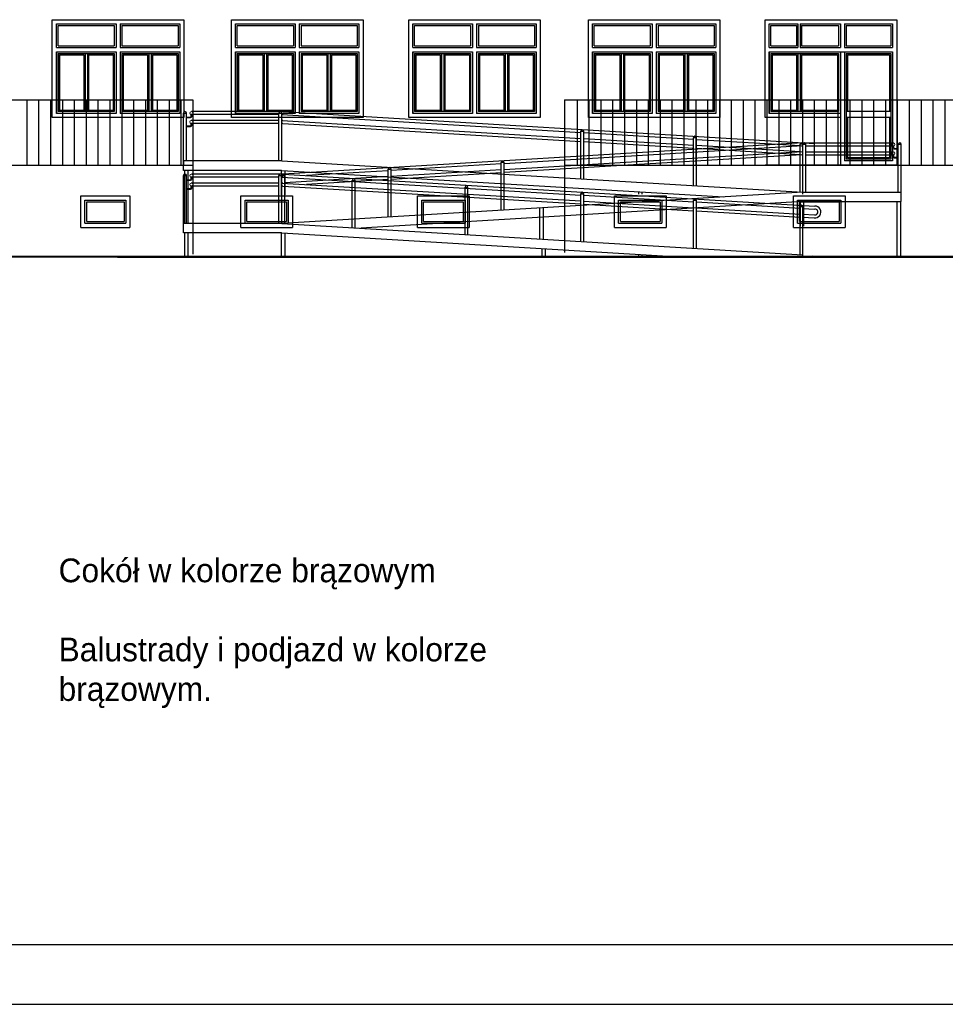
# Model space of a CAD drawing. Header units: centimetres. Extents: x 26734 to 37487, y -41160 to -26520.
# Tile 20 of 23: x 29369 to 30930, y -29490 to -27830. Entities that reach past the tile are written whole.
import ezdxf

# ---------------------------------------------------------------- set-up
doc = ezdxf.new("R2010")
doc.units = ezdxf.units.CM
doc.layers.add('A-KomentNotOdn-T', color=3, linetype='Continuous')
doc.layers.add('Widokowa', color=94, linetype='Continuous')
doc.layers.add('A07 - OKNA', color=5, linetype='Continuous', lineweight=20)
doc.layers.add('Przekrojowa', color=90, linetype='Continuous', lineweight=50)

msp = doc.modelspace()

# ---------------------------------------------------------------- linework, layer by layer
at = {"ltscale": 0.6}
msp.add_line((29645.574, -28067.634), (29645.574, -28074.634), dxfattribs=at)
at = {"layer": 'A07 - OKNA', "color": 1}
for p, q in [((29658.074, -27989.519), (29658.074, -27992.884)), ((29659.574, -27989.519), (29659.574, -27993.384)), ((29657.074, -27993.884), (29650.574, -27993.884)), ((29657.574, -27995.384), (29650.574, -27995.384)), ((29658.074, -28004.509), (29658.074, -28007.874)), ((29659.574, -28004.509), (29659.574, -28008.374)), ((29657.074, -28008.874), (29650.574, -28008.874)), ((29657.574, -28010.374), (29650.574, -28010.374)), ((30842.074, -28042.259), (30842.074, -28046.124)), ((30843.574, -28042.259), (30843.574, -28045.624)), ((30844.074, -28048.124), (30851.074, -28048.124)), ((30844.574, -28046.624), (30851.074, -28046.624)), ((30842.074, -28057.249), (30842.074, -28061.114)), ((30843.574, -28057.249), (30843.574, -28060.614)), ((30844.074, -28063.114), (30851.074, -28063.114)), ((30844.574, -28061.614), (30851.074, -28061.614)), ((29657.074, -28099.364), (29650.574, -28099.364)), ((29657.574, -28100.864), (29650.574, -28100.864)), ((29658.074, -28094.999), (29658.074, -28098.364)), ((29659.574, -28094.999), (29659.574, -28098.864)), ((29657.074, -28114.354), (29650.574, -28114.354)), ((29657.574, -28115.854), (29650.574, -28115.854)), ((29658.074, -28109.989), (29658.074, -28113.354)), ((29659.574, -28109.989), (29659.574, -28113.854))]:
    msp.add_line(p, q, dxfattribs=at)
for centre in [(29658.824, -27987.134), (29658.824, -28002.124), (30842.824, -28039.874), (30842.824, -28054.864), (29658.824, -28092.614), (29658.824, -28107.604)]:
    msp.add_circle(centre, 2.5, dxfattribs=at)
for centre, radius, start, end in [((29657.074, -27992.884), 1, 270, 0), ((29657.574, -27993.384), 2, 270, 0), ((29657.074, -28007.874), 1, 270, 0), ((29657.574, -28008.374), 2, 270, 0), ((30844.074, -28046.124), 2, 180, 270), ((30844.574, -28045.624), 1, 180, 270), ((30844.074, -28061.114), 2, 180, 270), ((30844.574, -28060.614), 1, 180, 270), ((29657.074, -28098.364), 1, 270, 0), ((29657.574, -28098.864), 2, 270, 0), ((29657.074, -28113.354), 1, 270, 0), ((29657.574, -28113.854), 2, 270, 0)]:
    msp.add_arc(centre, radius, start, end, dxfattribs=at)
at = {"layer": 'Przekrojowa'}
for p, q in [((28564.015, -28229.532), (30706.015, -28229.175)), ((29534.035, -28229.354), (30984.945, -28229.354)), ((30267.765, -28229.354), (30237.765, -28229.354)), ((30870.515, -28229.354), (30840.515, -28229.354))]:
    msp.add_line(p, q, dxfattribs=at)
at = {"layer": 'Widokowa', "color": 7}
for p, q in [((29424.324, -27994.634), (29424.324, -27829.634)), ((29424.324, -27829.634), (29646.324, -27829.634)), ((29431.324, -27876.634), (29431.324, -27836.634)), ((29431.324, -27836.634), (29531.824, -27836.634)), ((29434.324, -27873.634), (29434.324, -27839.634)), ((29434.324, -27839.634), (29528.824, -27839.634)), ((29528.824, -27839.634), (29528.824, -27873.634)), ((29531.824, -27836.634), (29531.824, -27876.634)), ((29538.824, -27836.634), (29639.324, -27836.634)), ((29538.824, -27836.634), (29538.824, -27876.634)), ((29541.824, -27839.634), (29636.324, -27839.634)), ((29541.824, -27839.634), (29541.824, -27873.634)), ((29636.324, -27839.634), (29636.324, -27873.634)), ((29639.324, -27836.634), (29639.324, -27876.634)), ((29646.324, -27829.634), (29646.324, -27994.634)), ((29726.324, -27994.634), (29726.324, -27829.634)), ((29726.324, -27829.634), (29948.324, -27829.634)), ((29733.324, -27876.634), (29733.324, -27836.634)), ((29733.324, -27836.634), (29833.824, -27836.634)), ((29736.324, -27873.634), (29736.324, -27839.634)), ((29736.324, -27839.634), (29830.824, -27839.634)), ((29830.824, -27839.634), (29830.824, -27873.634)), ((29833.824, -27836.634), (29833.824, -27876.634)), ((29840.824, -27836.634), (29941.324, -27836.634)), ((29840.824, -27836.634), (29840.824, -27876.634)), ((29843.824, -27839.634), (29938.324, -27839.634)), ((29843.824, -27839.634), (29843.824, -27873.634)), ((29938.324, -27839.634), (29938.324, -27873.634)), ((29941.324, -27836.634), (29941.324, -27876.634)), ((29948.324, -27829.634), (29948.324, -27994.634)), ((30025.324, -27994.634), (30025.324, -27829.634)), ((30025.324, -27829.634), (30247.324, -27829.634)), ((30032.324, -27876.634), (30032.324, -27836.634)), ((30032.324, -27836.634), (30132.824, -27836.634)), ((30035.324, -27873.634), (30035.324, -27839.634)), ((30035.324, -27839.634), (30129.824, -27839.634)), ((30129.824, -27839.634), (30129.824, -27873.634)), ((30132.824, -27836.634), (30132.824, -27876.634)), ((30139.824, -27836.634), (30240.324, -27836.634)), ((30139.824, -27836.634), (30139.824, -27876.634)), ((30142.824, -27839.634), (30237.324, -27839.634)), ((30142.824, -27839.634), (30142.824, -27873.634)), ((30237.324, -27839.634), (30237.324, -27873.634)), ((30240.324, -27836.634), (30240.324, -27876.634)), ((30247.324, -27829.634), (30247.324, -27994.634)), ((30328.324, -27994.634), (30328.324, -27829.634)), ((30328.324, -27829.634), (30550.324, -27829.634)), ((30335.324, -27876.634), (30335.324, -27836.634)), ((30335.324, -27836.634), (30435.824, -27836.634)), ((30338.324, -27873.634), (30338.324, -27839.634)), ((30338.324, -27839.634), (30432.824, -27839.634)), ((30432.824, -27839.634), (30432.824, -27873.634)), ((30435.824, -27836.634), (30435.824, -27876.634)), ((30442.824, -27836.634), (30543.324, -27836.634)), ((30442.824, -27836.634), (30442.824, -27876.634)), ((30445.824, -27839.634), (30540.324, -27839.634)), ((30445.824, -27839.634), (30445.824, -27873.634)), ((30540.324, -27839.634), (30540.324, -27873.634)), ((30543.324, -27836.634), (30543.324, -27876.634)), ((30550.324, -27829.634), (30550.324, -27994.634)), ((30626.324, -27994.634), (30626.324, -27829.634)), ((30626.324, -27829.634), (30848.324, -27829.634)), ((30633.324, -27876.634), (30633.324, -27836.634)), ((30633.324, -27836.634), (30681.574, -27836.634)), ((30636.324, -27873.634), (30636.324, -27839.634)), ((30636.324, -27839.634), (30679.574, -27839.634)), ((30679.574, -27839.634), (30679.574, -27873.634)), ((30681.574, -27836.634), (30681.574, -27876.634)), ((30685.574, -27836.634), (30753.324, -27836.634)), ((30685.574, -27836.634), (30685.574, -27876.634)), ((30687.574, -27839.634), (30750.324, -27839.634)), ((30687.574, -27839.634), (30687.574, -27873.634)), ((30750.324, -27839.634), (30750.324, -27873.634)), ((30753.324, -27836.634), (30753.324, -27876.634)), ((30760.324, -27836.634), (30841.324, -27836.634)), ((30760.324, -27836.634), (30760.324, -27876.634)), ((30763.324, -27839.634), (30838.324, -27839.634)), ((30763.324, -27839.634), (30763.324, -27873.634)), ((30838.324, -27839.634), (30838.324, -27873.634)), ((30841.324, -27836.634), (30841.324, -27876.634)), ((30848.324, -27829.634), (30848.324, -28074.634)), ((29431.324, -27876.634), (29531.824, -27876.634)), ((29431.324, -27987.634), (29431.324, -27883.634)), ((29431.324, -27883.634), (29531.824, -27883.634)), ((29431.324, -27883.634), (29431.324, -27987.634)), ((29431.324, -27883.634), (29531.824, -27883.634)), ((29434.324, -27873.634), (29528.824, -27873.634)), ((29434.324, -27886.634), (29434.324, -27984.634)), ((29434.324, -27886.634), (29479.574, -27886.634)), ((29436.324, -27888.634), (29477.574, -27888.634)), ((29436.324, -27888.634), (29436.324, -27982.634)), ((29477.574, -27888.634), (29477.574, -27982.634)), ((29479.574, -27886.634), (29528.824, -27886.634)), ((29479.574, -27886.634), (29479.574, -27984.634)), ((29483.574, -27886.634), (29483.574, -27984.634)), ((29485.574, -27888.634), (29526.824, -27888.634)), ((29485.574, -27888.634), (29485.574, -27982.634)), ((29526.824, -27888.634), (29526.824, -27982.634)), ((29528.824, -27886.634), (29528.824, -27984.634)), ((29531.824, -27883.634), (29531.824, -27987.634)), ((29531.824, -27883.634), (29531.824, -27987.634)), ((29538.824, -27876.634), (29639.324, -27876.634)), ((29538.824, -27883.634), (29538.824, -27987.634)), ((29538.824, -27883.634), (29639.324, -27883.634)), ((29541.824, -27873.634), (29636.324, -27873.634)), ((29541.824, -27886.634), (29541.824, -27984.634)), ((29541.824, -27886.634), (29587.074, -27886.634)), ((29543.824, -27888.634), (29585.074, -27888.634)), ((29543.824, -27888.634), (29543.824, -27982.634)), ((29585.074, -27888.634), (29585.074, -27982.634)), ((29587.074, -27886.634), (29636.324, -27886.634)), ((29587.074, -27886.634), (29587.074, -27984.634)), ((29591.074, -27886.634), (29591.074, -27984.634)), ((29593.074, -27888.634), (29634.324, -27888.634)), ((29593.074, -27888.634), (29593.074, -27982.634)), ((29634.324, -27888.634), (29634.324, -27982.634)), ((29636.324, -27886.634), (29636.324, -27984.634)), ((29639.324, -27883.634), (29639.324, -27987.634)), ((29733.324, -27876.634), (29833.824, -27876.634)), ((29733.324, -27987.634), (29733.324, -27883.634)), ((29733.324, -27883.634), (29833.824, -27883.634)), ((29733.324, -27883.634), (29733.324, -27987.634)), ((29733.324, -27883.634), (29833.824, -27883.634)), ((29736.324, -27873.634), (29830.824, -27873.634)), ((29736.324, -27886.634), (29736.324, -27984.634)), ((29736.324, -27886.634), (29781.574, -27886.634)), ((29738.324, -27888.634), (29779.574, -27888.634)), ((29738.324, -27888.634), (29738.324, -27982.634)), ((29779.574, -27888.634), (29779.574, -27982.634)), ((29781.574, -27886.634), (29830.824, -27886.634)), ((29781.574, -27886.634), (29781.574, -27984.634)), ((29785.574, -27886.634), (29785.574, -27984.634)), ((29787.574, -27888.634), (29828.824, -27888.634)), ((29787.574, -27888.634), (29787.574, -27982.634)), ((29828.824, -27888.634), (29828.824, -27982.634)), ((29830.824, -27886.634), (29830.824, -27984.634)), ((29833.824, -27883.634), (29833.824, -27987.634)), ((29833.824, -27883.634), (29833.824, -27987.634)), ((29840.824, -27876.634), (29941.324, -27876.634)), ((29840.824, -27883.634), (29840.824, -27987.634)), ((29840.824, -27883.634), (29941.324, -27883.634)), ((29843.824, -27873.634), (29938.324, -27873.634)), ((29843.824, -27886.634), (29843.824, -27984.634)), ((29843.824, -27886.634), (29889.074, -27886.634)), ((29845.824, -27888.634), (29887.074, -27888.634)), ((29845.824, -27888.634), (29845.824, -27982.634)), ((29887.074, -27888.634), (29887.074, -27982.634)), ((29889.074, -27886.634), (29938.324, -27886.634)), ((29889.074, -27886.634), (29889.074, -27984.634)), ((29893.074, -27886.634), (29893.074, -27984.634)), ((29895.074, -27888.634), (29936.324, -27888.634)), ((29895.074, -27888.634), (29895.074, -27982.634)), ((29936.324, -27888.634), (29936.324, -27982.634)), ((29938.324, -27886.634), (29938.324, -27984.634)), ((29941.324, -27883.634), (29941.324, -27987.634)), ((30032.324, -27876.634), (30132.824, -27876.634)), ((30032.324, -27987.634), (30032.324, -27883.634)), ((30032.324, -27883.634), (30132.824, -27883.634)), ((30032.324, -27883.634), (30032.324, -27987.634)), ((30032.324, -27883.634), (30132.824, -27883.634)), ((30035.324, -27873.634), (30129.824, -27873.634)), ((30035.324, -27886.634), (30035.324, -27984.634)), ((30035.324, -27886.634), (30080.574, -27886.634)), ((30037.324, -27888.634), (30078.574, -27888.634)), ((30037.324, -27888.634), (30037.324, -27982.634)), ((30078.574, -27888.634), (30078.574, -27982.634)), ((30080.574, -27886.634), (30129.824, -27886.634)), ((30080.574, -27886.634), (30080.574, -27984.634)), ((30084.574, -27886.634), (30084.574, -27984.634)), ((30086.574, -27888.634), (30127.824, -27888.634)), ((30086.574, -27888.634), (30086.574, -27982.634)), ((30127.824, -27888.634), (30127.824, -27982.634)), ((30129.824, -27886.634), (30129.824, -27984.634)), ((30132.824, -27883.634), (30132.824, -27987.634)), ((30132.824, -27883.634), (30132.824, -27987.634)), ((30139.824, -27876.634), (30240.324, -27876.634)), ((30139.824, -27883.634), (30139.824, -27987.634)), ((30139.824, -27883.634), (30240.324, -27883.634)), ((30142.824, -27873.634), (30237.324, -27873.634)), ((30142.824, -27886.634), (30142.824, -27984.634)), ((30142.824, -27886.634), (30188.074, -27886.634)), ((30144.824, -27888.634), (30186.074, -27888.634)), ((30144.824, -27888.634), (30144.824, -27982.634)), ((30186.074, -27888.634), (30186.074, -27982.634)), ((30188.074, -27886.634), (30237.324, -27886.634)), ((30188.074, -27886.634), (30188.074, -27984.634)), ((30192.074, -27886.634), (30192.074, -27984.634)), ((30194.074, -27888.634), (30235.324, -27888.634)), ((30194.074, -27888.634), (30194.074, -27982.634)), ((30235.324, -27888.634), (30235.324, -27982.634)), ((30237.324, -27886.634), (30237.324, -27984.634)), ((30240.324, -27883.634), (30240.324, -27987.634)), ((30335.324, -27876.634), (30435.824, -27876.634)), ((30335.324, -27987.634), (30335.324, -27883.634)), ((30335.324, -27883.634), (30435.824, -27883.634)), ((30335.324, -27883.634), (30335.324, -27987.634)), ((30335.324, -27883.634), (30435.824, -27883.634)), ((30338.324, -27873.634), (30432.824, -27873.634)), ((30338.324, -27886.634), (30338.324, -27984.634)), ((30338.324, -27886.634), (30383.574, -27886.634)), ((30340.324, -27888.634), (30381.574, -27888.634)), ((30340.324, -27888.634), (30340.324, -27982.634)), ((30381.574, -27888.634), (30381.574, -27982.634)), ((30383.574, -27886.634), (30432.824, -27886.634)), ((30383.574, -27886.634), (30383.574, -27984.634)), ((30387.574, -27886.634), (30387.574, -27984.634)), ((30389.574, -27888.634), (30430.824, -27888.634)), ((30389.574, -27888.634), (30389.574, -27982.634)), ((30430.824, -27888.634), (30430.824, -27982.634)), ((30432.824, -27886.634), (30432.824, -27984.634)), ((30435.824, -27883.634), (30435.824, -27987.634)), ((30435.824, -27883.634), (30435.824, -27987.634)), ((30442.824, -27876.634), (30543.324, -27876.634)), ((30442.824, -27883.634), (30442.824, -27987.634)), ((30442.824, -27883.634), (30543.324, -27883.634)), ((30445.824, -27873.634), (30540.324, -27873.634)), ((30445.824, -27886.634), (30445.824, -27984.634)), ((30445.824, -27886.634), (30491.074, -27886.634)), ((30447.824, -27888.634), (30489.074, -27888.634)), ((30447.824, -27888.634), (30447.824, -27982.634)), ((30489.074, -27888.634), (30489.074, -27982.634)), ((30491.074, -27886.634), (30540.324, -27886.634)), ((30491.074, -27886.634), (30491.074, -27984.634)), ((30495.074, -27886.634), (30495.074, -27984.634)), ((30497.074, -27888.634), (30538.324, -27888.634)), ((30497.074, -27888.634), (30497.074, -27982.634)), ((30538.324, -27888.634), (30538.324, -27982.634)), ((30540.324, -27886.634), (30540.324, -27984.634)), ((30543.324, -27883.634), (30543.324, -27987.634)), ((30633.324, -27876.634), (30681.574, -27876.634)), ((30633.324, -27987.634), (30633.324, -27883.634)), ((30633.324, -27883.634), (30753.324, -27883.634)), ((30633.324, -27883.634), (30633.324, -27987.634)), ((30633.324, -27883.634), (30753.324, -27883.634)), ((30636.324, -27873.634), (30679.574, -27873.634)), ((30636.324, -27886.634), (30636.324, -27984.634)), ((30636.324, -27886.634), (30681.574, -27886.634)), ((30636.324, -27886.634), (30750.324, -27886.634)), ((30638.324, -27888.634), (30679.574, -27888.634)), ((30638.324, -27888.634), (30638.324, -27982.634)), ((30679.574, -27888.634), (30679.574, -27982.634)), ((30681.574, -27886.634), (30681.574, -27984.634)), ((30685.574, -27876.634), (30753.324, -27876.634)), ((30685.574, -27886.634), (30685.574, -27984.634)), ((30687.574, -27873.634), (30750.324, -27873.634)), ((30687.574, -27888.634), (30748.324, -27888.634)), ((30687.574, -27888.634), (30687.574, -27982.634)), ((30721.324, -27883.634), (30841.324, -27883.634)), ((30721.324, -27883.634), (30841.324, -27883.634)), ((30748.324, -27888.634), (30748.324, -27982.634)), ((30750.324, -27886.634), (30750.324, -27984.634)), ((30753.324, -27883.634), (30753.324, -27987.634)), ((30753.324, -27883.634), (30753.324, -28074.634)), ((30760.324, -27876.634), (30841.324, -27876.634)), ((30760.324, -27883.634), (30760.324, -28067.634)), ((30763.324, -27873.634), (30838.324, -27873.634)), ((30763.324, -27886.634), (30763.324, -28064.634)), ((30763.324, -27886.634), (30838.324, -27886.634)), ((30765.324, -27888.634), (30765.324, -27984.634)), ((30765.324, -27888.634), (30836.324, -27888.634)), ((30836.324, -27888.634), (30836.324, -27984.634)), ((30838.324, -27886.634), (30838.324, -28064.634)), ((30841.324, -27883.634), (30841.324, -28067.634)), ((27861.324, -27964.634), (29661.324, -27964.634)), ((29381.324, -27964.634), (29381.324, -28074.634)), ((29401.324, -27964.634), (29401.324, -28074.634)), ((29421.324, -27964.634), (29421.324, -28074.634)), ((29441.324, -27964.634), (29441.324, -28074.634)), ((29461.324, -27964.634), (29461.324, -28074.634)), ((29481.324, -27964.634), (29481.324, -28074.634)), ((29501.324, -27964.634), (29501.324, -28074.634)), ((29521.324, -27964.634), (29521.324, -28074.634)), ((29541.324, -27964.634), (29541.324, -28074.634)), ((29561.324, -27964.634), (29561.324, -28074.634)), ((29581.324, -27964.634), (29581.324, -28074.634)), ((29601.324, -27964.634), (29601.324, -28074.634)), ((29621.324, -27964.634), (29621.324, -28074.634)), ((29641.324, -27964.634), (29641.324, -28074.634)), ((29661.324, -27964.634), (29661.324, -28224.94)), ((30288.324, -27964.634), (32409.324, -27964.634)), ((30288.324, -27964.634), (30288.324, -28222.069)), ((30309.324, -27964.634), (30309.324, -28074.634)), ((30329.324, -27964.634), (30329.324, -28074.634)), ((30349.324, -27964.634), (30349.324, -28074.634)), ((30369.324, -27964.634), (30369.324, -28074.634)), ((30389.324, -27964.634), (30389.324, -28074.634)), ((30409.324, -27964.634), (30409.324, -28074.634)), ((30429.324, -27964.634), (30429.324, -28074.634)), ((30449.324, -27964.634), (30449.324, -28074.634)), ((30469.324, -27964.634), (30469.324, -28074.634)), ((30489.324, -27964.634), (30489.324, -28074.634)), ((30509.324, -27964.634), (30509.324, -28074.634)), ((30529.324, -27964.634), (30529.324, -28074.634)), ((30549.324, -27964.634), (30549.324, -28074.634)), ((30569.324, -27964.634), (30569.324, -28074.634)), ((30589.324, -27964.634), (30589.324, -28074.634)), ((30609.324, -27964.634), (30609.324, -28074.634)), ((30629.324, -27964.634), (30629.324, -28074.634)), ((30649.324, -27964.634), (30649.324, -28074.634)), ((30669.324, -27964.634), (30669.324, -28074.634)), ((30689.324, -27964.634), (30689.324, -28074.634)), ((30709.324, -27964.634), (30709.324, -28074.634)), ((30729.324, -27964.634), (30729.324, -28074.634)), ((30749.324, -27964.634), (30749.324, -28074.634)), ((30769.324, -27964.634), (30769.324, -28074.634)), ((30789.324, -27964.634), (30789.324, -28074.634)), ((30809.324, -27964.634), (30809.324, -28074.634)), ((30829.324, -27964.634), (30829.324, -28074.634)), ((30849.324, -27964.634), (30849.324, -28074.634)), ((30869.324, -27964.634), (30869.324, -28074.634)), ((30889.324, -27964.634), (30889.324, -28074.634)), ((30909.324, -27964.634), (30909.324, -28074.634)), ((30929.324, -27964.634), (30929.324, -28074.634)), ((29531.824, -27987.634), (29431.324, -27987.634)), ((29531.824, -27987.634), (29431.324, -27987.634)), ((29479.574, -27984.634), (29434.324, -27984.634)), ((29477.574, -27982.634), (29436.324, -27982.634)), ((29528.824, -27984.634), (29479.574, -27984.634)), ((29526.824, -27982.634), (29485.574, -27982.634)), ((29639.324, -27987.634), (29538.824, -27987.634)), ((29587.074, -27984.634), (29541.824, -27984.634)), ((29585.074, -27982.634), (29543.824, -27982.634)), ((29636.324, -27984.634), (29587.074, -27984.634)), ((29634.324, -27982.634), (29593.074, -27982.634)), ((29833.824, -27987.634), (29733.324, -27987.634)), ((29833.824, -27987.634), (29733.324, -27987.634)), ((29781.574, -27984.634), (29736.324, -27984.634)), ((29779.574, -27982.634), (29738.324, -27982.634)), ((29830.824, -27984.634), (29781.574, -27984.634)), ((29828.824, -27982.634), (29787.574, -27982.634)), ((29941.324, -27987.634), (29840.824, -27987.634)), ((29889.074, -27984.634), (29843.824, -27984.634)), ((29887.074, -27982.634), (29845.824, -27982.634)), ((29938.324, -27984.634), (29889.074, -27984.634)), ((29936.324, -27982.634), (29895.074, -27982.634)), ((30132.824, -27987.634), (30032.324, -27987.634)), ((30132.824, -27987.634), (30032.324, -27987.634)), ((30080.574, -27984.634), (30035.324, -27984.634)), ((30078.574, -27982.634), (30037.324, -27982.634)), ((30129.824, -27984.634), (30080.574, -27984.634)), ((30127.824, -27982.634), (30086.574, -27982.634)), ((30240.324, -27987.634), (30139.824, -27987.634)), ((30188.074, -27984.634), (30142.824, -27984.634)), ((30186.074, -27982.634), (30144.824, -27982.634)), ((30237.324, -27984.634), (30188.074, -27984.634)), ((30235.324, -27982.634), (30194.074, -27982.634)), ((30435.824, -27987.634), (30335.324, -27987.634)), ((30435.824, -27987.634), (30335.324, -27987.634)), ((30383.574, -27984.634), (30338.324, -27984.634)), ((30381.574, -27982.634), (30340.324, -27982.634)), ((30432.824, -27984.634), (30383.574, -27984.634)), ((30430.824, -27982.634), (30389.574, -27982.634)), ((30543.324, -27987.634), (30442.824, -27987.634)), ((30491.074, -27984.634), (30445.824, -27984.634)), ((30489.074, -27982.634), (30447.824, -27982.634)), ((30540.324, -27984.634), (30491.074, -27984.634)), ((30538.324, -27982.634), (30497.074, -27982.634)), ((30753.324, -27987.634), (30633.324, -27987.634)), ((30753.324, -27987.634), (30633.324, -27987.634)), ((30681.574, -27984.634), (30636.324, -27984.634)), ((30679.574, -27982.634), (30638.324, -27982.634)), ((30750.324, -27984.634), (30681.574, -27984.634)), ((30748.324, -27982.634), (30687.574, -27982.634)), ((30753.324, -27987.634), (30740.824, -27987.634)), ((30838.324, -27984.634), (30763.324, -27984.634)), ((29646.324, -27994.634), (29424.324, -27994.634)), ((29948.324, -27994.634), (29726.324, -27994.634)), ((30247.324, -27994.634), (30025.324, -27994.634)), ((30550.324, -27994.634), (30328.324, -27994.634)), ((30753.324, -27994.634), (30626.324, -27994.634)), ((30838.324, -27994.634), (30763.324, -27994.634)), ((30765.324, -27994.634), (30765.324, -28062.634)), ((30836.324, -27994.634), (30836.324, -28062.634)), ((30841.324, -28067.634), (30760.324, -28067.634)), ((30838.324, -28064.634), (30763.324, -28064.634)), ((30836.324, -28062.634), (30765.324, -28062.634)), ((27861.324, -28074.634), (29661.324, -28074.634)), ((30289.324, -28074.634), (32410.324, -28074.634)), ((30848.324, -28074.634), (30626.324, -28074.634)), ((29472.324, -28179.782), (29472.324, -28126.782)), ((29472.324, -28126.782), (29555.324, -28126.782)), ((29479.324, -28172.782), (29479.324, -28133.782)), ((29479.324, -28133.782), (29548.324, -28133.782)), ((29482.324, -28169.782), (29482.324, -28136.782)), ((29482.324, -28136.782), (29545.324, -28136.782)), ((29545.324, -28136.782), (29545.324, -28169.782)), ((29548.324, -28133.782), (29548.324, -28172.782)), ((29555.324, -28126.782), (29555.324, -28179.782)), ((29742.324, -28179.782), (29742.324, -28126.782)), ((29742.324, -28126.782), (29829.324, -28126.782)), ((29749.324, -28172.782), (29749.324, -28133.782)), ((29749.324, -28133.782), (29822.324, -28133.782)), ((29752.324, -28169.782), (29752.324, -28136.782)), ((29752.324, -28136.782), (29819.324, -28136.782)), ((29819.324, -28136.782), (29819.324, -28169.782)), ((29822.324, -28133.782), (29822.324, -28172.782)), ((29829.324, -28126.782), (29829.324, -28179.782)), ((30040.324, -28179.782), (30040.324, -28126.782)), ((30040.324, -28126.782), (30127.324, -28126.782)), ((30047.324, -28172.782), (30047.324, -28133.782)), ((30047.324, -28133.782), (30120.324, -28133.782)), ((30050.324, -28169.782), (30050.324, -28136.782)), ((30050.324, -28136.782), (30117.324, -28136.782)), ((30117.324, -28136.782), (30117.324, -28169.782)), ((30120.324, -28133.782), (30120.324, -28172.782)), ((30127.324, -28126.782), (30127.324, -28179.782)), ((30372.324, -28179.782), (30372.324, -28126.782)), ((30372.324, -28126.782), (30459.324, -28126.782)), ((30379.324, -28172.782), (30379.324, -28133.782)), ((30379.324, -28133.782), (30452.324, -28133.782)), ((30382.324, -28169.782), (30382.324, -28136.782)), ((30382.324, -28136.782), (30449.324, -28136.782)), ((30449.324, -28136.782), (30449.324, -28169.782)), ((30452.324, -28133.782), (30452.324, -28172.782)), ((30459.324, -28126.782), (30459.324, -28179.782)), ((30674.324, -28179.782), (30674.324, -28126.782)), ((30674.324, -28126.782), (30761.324, -28126.782)), ((30681.324, -28172.782), (30681.324, -28133.782)), ((30681.324, -28133.782), (30754.324, -28133.782)), ((30684.324, -28169.782), (30684.324, -28136.782)), ((30684.324, -28136.782), (30751.324, -28136.782)), ((30751.324, -28136.782), (30751.324, -28169.782)), ((30754.324, -28133.782), (30754.324, -28172.782)), ((30761.324, -28126.782), (30761.324, -28179.782)), ((29482.324, -28169.782), (29545.324, -28169.782)), ((29752.324, -28169.782), (29819.324, -28169.782)), ((30050.324, -28169.782), (30117.324, -28169.782)), ((30382.324, -28169.782), (30449.324, -28169.782)), ((30684.324, -28169.782), (30751.324, -28169.782)), ((29472.324, -28179.782), (29555.324, -28179.782)), ((29479.324, -28172.782), (29548.324, -28172.782)), ((29742.324, -28179.782), (29829.324, -28179.782)), ((29749.324, -28172.782), (29822.324, -28172.782)), ((30040.324, -28179.782), (30127.324, -28179.782)), ((30047.324, -28172.782), (30120.324, -28172.782)), ((30372.324, -28179.782), (30459.324, -28179.782)), ((30379.324, -28172.782), (30452.324, -28172.782)), ((30674.324, -28179.782), (30761.324, -28179.782)), ((30681.324, -28172.782), (30754.324, -28172.782)), ((32933.579, -29389.748), (27083.579, -29389.748)), ((26733.579, -29489.748), (33033.579, -29489.748))]:
    msp.add_line(p, q, dxfattribs=at)
at = {"layer": 'Widokowa'}
for p, q in [((29645.574, -28083.634), (29645.574, -27987.134)), ((29645.574, -27987.134), (29650.574, -27987.134)), ((29650.574, -28067.634), (29650.574, -27987.134)), ((29813.812, -27984.634), (29658.824, -27984.634)), ((29806.324, -28067.634), (29806.324, -27987.134)), ((29806.324, -27987.134), (29811.324, -27987.134)), ((29811.324, -28067.634), (29811.324, -27987.134)), ((29811.324, -27989.493), (30315.481, -28019.743)), ((29813.812, -27984.634), (30710.345, -28038.426)), ((29806.324, -27989.634), (29658.074, -27989.634)), ((29806.324, -28004.634), (29658.074, -28004.634)), ((29806.324, -27999.634), (29658.609, -27999.634)), ((29813.662, -27989.634), (29811.324, -27989.634)), ((29811.324, -27999.511), (30315.481, -28029.761)), ((29813.363, -27999.634), (29811.324, -27999.634)), ((29813.213, -28004.634), (29811.324, -28004.634)), ((29813.213, -28004.634), (30315.481, -28034.77)), ((30315.481, -28097.883), (30315.481, -28017.684)), ((30315.481, -28017.684), (30320.481, -28017.684)), ((30320.481, -28098.183), (30320.481, -28017.684)), ((30320.481, -28020.043), (30505.647, -28031.153)), ((30690.324, -28037.233), (29813.81, -28089.814)), ((30320.481, -28030.061), (30505.647, -28041.171)), ((30320.481, -28035.07), (30505.647, -28046.18)), ((30505.647, -28109.293), (30505.647, -28028.794)), ((30510.647, -28028.794), (30505.647, -28028.794)), ((30510.647, -28109.593), (30510.647, -28028.794)), ((30510.647, -28031.453), (30685.324, -28041.933)), ((30687.837, -28037.374), (30842.824, -28037.374)), ((30690.324, -28042.233), (30186.168, -28072.483)), ((30690.324, -28052.251), (30186.168, -28082.501)), ((30510.647, -28041.471), (30685.324, -28051.951)), ((30510.647, -28046.48), (30685.324, -28056.96)), ((30685.324, -28120.074), (30685.324, -28039.574)), ((30690.324, -28039.574), (30685.324, -28039.574)), ((30687.986, -28042.374), (30690.324, -28042.374)), ((30688.286, -28052.374), (30690.324, -28052.374)), ((30690.324, -28120.374), (30690.324, -28039.574)), ((30690.324, -28120.374), (30690.324, -28039.874)), ((30695.324, -28039.874), (30690.324, -28039.874)), ((30695.324, -28120.374), (30695.324, -28039.874)), ((30695.324, -28042.374), (30843.574, -28042.374)), ((30695.324, -28052.374), (30843.039, -28052.374)), ((30851.074, -28120.374), (30851.074, -28039.874)), ((30856.074, -28039.874), (30851.074, -28039.874)), ((30856.074, -28136.374), (30856.074, -28039.874)), ((29811.324, -28067.634), (29645.574, -28067.634)), ((29811.324, -28067.634), (30690.324, -28120.374)), ((30181.168, -28150.923), (30181.168, -28070.424)), ((30186.168, -28070.424), (30181.168, -28070.424)), ((30688.436, -28057.374), (30186.168, -28087.51)), ((30186.168, -28150.623), (30186.168, -28070.424)), ((30688.436, -28057.374), (30690.324, -28057.374)), ((30695.324, -28057.374), (30843.574, -28057.374)), ((29810.845, -28083.634), (29645.574, -28083.634)), ((29647.015, -28083.634), (29647.015, -28173.114)), ((29653.015, -28083.634), (29653.015, -28173.114)), ((29810.265, -28083.634), (29810.265, -28124.841)), ((29811.324, -28083.662), (30556.751, -28128.388)), ((29816.265, -28083.959), (29816.265, -28124.841)), ((29991.001, -28084.193), (29853.066, -28092.469)), ((29991.001, -28162.333), (29991.001, -28081.534)), ((29991.001, -28081.534), (29996.001, -28081.534)), ((30181.168, -28072.783), (29996.001, -28083.893)), ((29996.001, -28162.033), (29996.001, -28081.534)), ((30181.168, -28082.801), (29996.001, -28093.911)), ((30181.168, -28087.81), (29996.001, -28098.92)), ((29645.574, -28189.114), (29645.574, -28092.614)), ((29645.574, -28092.614), (29650.574, -28092.614)), ((29650.574, -28173.114), (29650.574, -28092.614)), ((29806.324, -28095.114), (29658.074, -28095.114)), ((29806.324, -28105.114), (29658.609, -28105.114)), ((29813.812, -28090.114), (29658.824, -28090.114)), ((29806.324, -28173.114), (29806.324, -28092.614)), ((29806.324, -28092.614), (29811.324, -28092.614)), ((29811.324, -28173.114), (29811.324, -28092.314)), ((29811.324, -28092.314), (29816.324, -28092.314)), ((29811.324, -28173.114), (29811.324, -28092.614)), ((29811.324, -28094.973), (30315.481, -28125.223)), ((29813.662, -28095.114), (29811.324, -28095.114)), ((29811.324, -28104.991), (30315.481, -28135.241)), ((29813.363, -28105.114), (29811.324, -28105.114)), ((29813.812, -28090.114), (30710.345, -28143.906)), ((29816.324, -28172.814), (29816.324, -28092.314)), ((29991.001, -28094.211), (29816.324, -28104.691)), ((29991.001, -28099.22), (29853.066, -28107.496)), ((29930.147, -28180.693), (29930.147, -28100.494)), ((29930.147, -28100.494), (29935.147, -28100.494)), ((29935.147, -28180.993), (29935.147, -28100.494)), ((29806.324, -28110.114), (29658.074, -28110.114)), ((29813.213, -28110.114), (29811.324, -28110.114)), ((30690.324, -28120.374), (29811.324, -28173.114)), ((29813.213, -28110.114), (30315.481, -28140.25)), ((30120.314, -28191.953), (30120.314, -28111.754)), ((30120.314, -28111.754), (30125.314, -28111.754)), ((30125.314, -28192.253), (30125.314, -28111.754)), ((30412.629, -28119.741), (30412.629, -28123.874)), ((30418.629, -28120.101), (30418.629, -28123.874)), ((30690.324, -28120.374), (30856.074, -28120.374)), ((30690.324, -28123.874), (30690.324, -28120.374)), ((30690.324, -28120.374), (30856.074, -28120.374)), ((30690.324, -28136.402), (29944.897, -28181.128)), ((30315.481, -28203.363), (30315.481, -28123.164)), ((30315.481, -28123.164), (30320.481, -28123.164)), ((30320.481, -28203.663), (30320.481, -28123.164)), ((30320.481, -28125.523), (30505.647, -28136.633)), ((30320.481, -28135.541), (30505.647, -28146.651)), ((30505.647, -28214.773), (30505.647, -28134.274)), ((30510.647, -28134.274), (30505.647, -28134.274)), ((30510.647, -28215.073), (30510.647, -28134.274)), ((30510.647, -28136.933), (30685.324, -28147.413)), ((30685.383, -28136.699), (30685.383, -28177.581)), ((30690.804, -28136.374), (30856.074, -28136.374)), ((30691.383, -28136.374), (30691.383, -28177.581)), ((30848.633, -28136.374), (30848.633, -28229.354)), ((30854.633, -28136.374), (30854.633, -28229.354)), ((30245.883, -28147.04), (30245.883, -28199.187)), ((30251.883, -28146.68), (30251.883, -28199.547)), ((30320.481, -28140.55), (30505.647, -28151.66)), ((30510.647, -28146.951), (30685.324, -28157.431)), ((30510.647, -28151.96), (30685.324, -28162.44)), ((30685.324, -28225.554), (30685.324, -28145.054)), ((30690.324, -28145.054), (30685.324, -28145.054)), ((30690.324, -28225.854), (30690.324, -28145.054)), ((30690.324, -28147.713), (30710.219, -28148.907)), ((30690.324, -28157.731), (30709.686, -28158.893)), ((30690.324, -28162.74), (30709.158, -28163.87)), ((29811.324, -28173.114), (29645.574, -28173.114)), ((29811.324, -28173.114), (29645.574, -28173.114)), ((29811.324, -28173.114), (30690.324, -28225.854)), ((29810.845, -28189.114), (29645.574, -28189.114)), ((29647.015, -28189.114), (29647.015, -28230.321)), ((29653.015, -28189.114), (29653.015, -28230.321)), ((29810.265, -28189.114), (29810.265, -28230.321)), ((29811.324, -28189.142), (30481.511, -28229.354)), ((29816.265, -28189.439), (29816.265, -28230.321)), ((30249.765, -28215.449), (30249.765, -28229.354)), ((30255.765, -28215.809), (30255.765, -28229.354)), ((30412.629, -28225.221), (30412.629, -28229.354)), ((30418.629, -28225.581), (30418.629, -28229.354)), ((30690.324, -28229.354), (30690.324, -28225.854))]:
    msp.add_line(p, q, dxfattribs=at)
for centre, radius, start, end in [((29648.074, -27987.134), 2.5, 0, 180), ((29808.824, -27987.134), 2.5, 0, 180), ((30317.981, -28017.684), 2.5, 0, 180), ((30508.147, -28028.794), 2.5, 0, 180), ((30687.824, -28039.574), 2.5, 0, 180), ((30692.824, -28039.874), 2.5, 0, 180), ((30853.574, -28039.874), 2.5, 0, 180), ((30183.668, -28070.424), 2.5, 0, 180), ((29993.501, -28081.534), 2.5, 0, 180), ((29648.074, -28092.614), 2.5, 0, 180), ((29808.824, -28092.614), 2.5, 0, 180), ((29813.824, -28092.314), 2.5, 0, 180), ((29932.647, -28100.494), 2.5, 0, 180), ((30122.814, -28111.754), 2.5, 0, 180), ((30317.981, -28123.164), 2.5, 0, 180), ((30508.147, -28134.274), 2.5, 0, 180), ((30687.824, -28145.054), 2.5, 0, 180), ((30710.324, -28153.922), 10.016, 263.311439, 89.884442), ((30710.352, -28153.921), 5.016, 262.365572, 91.524772)]:
    msp.add_arc(centre, radius, start, end, dxfattribs=at)

# ---------------------------------------------------------------- texts
at = {"layer": 'A-KomentNotOdn-T', "ltscale": 0.6, "insert": (29434.917, -28738.112), "char_height": 40, "width": 885.90651, "attachment_point": 1}
msp.add_mtext('{\\F.shx;Cokół w kolorze brązowym\\P\\PBalustrady i podjazd w kolorze brązowym.}', dxfattribs=at)

doc.saveas('drawing.dxf')
